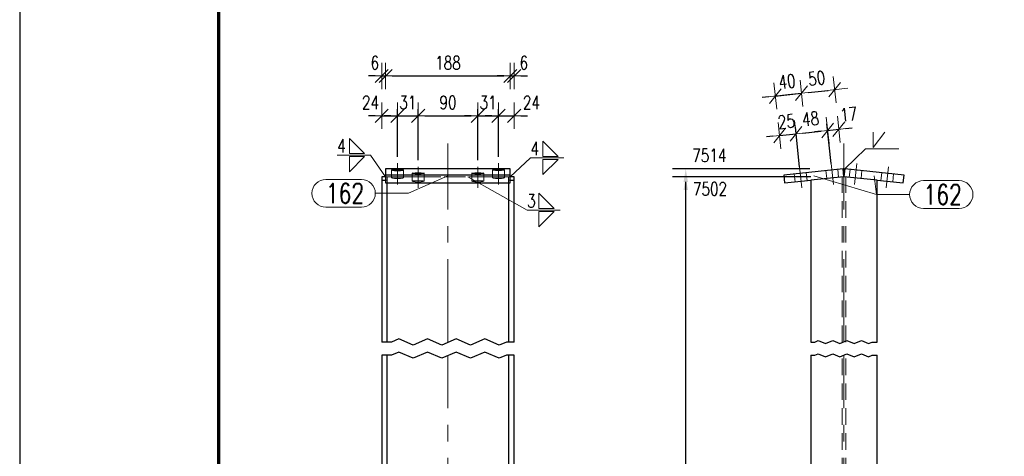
# Model space of a CAD drawing. Header units: millimetres. Extents: x -174 to 432, y 15762 to 16257.
# Tile 4 of 21: x -168 to -20, y 16022 to 16088. Entities that reach past the tile are written whole.
import ezdxf

# ---------------------------------------------------------------- set-up
doc = ezdxf.new("R2010")
doc.units = ezdxf.units.MM
doc.header["$LTSCALE"] = 10
doc.linetypes.add('HIDDEN', pattern=[0.375, 0.25, -0.125])
doc.linetypes.add('MITTE', pattern=[2, 1.25, -0.25, 0.25, -0.25])
doc.layers.get('Defpoints').update_dxf_attribs({"color": 1})
doc.layers.add('_FORMATKA', color=8, linetype='Continuous', plot=False)
for name, color, linetype, lineweight in [('_RAMKA', 7, 'Continuous', 35), ('PS_DIM', 4, 'Continuous', 13), ('PS_Hidden', 2, 'HIDDEN', 9), ('PS_Mid', 5, 'MITTE', 15), ('PS_Pos', 1, 'Continuous', 15), ('PS_Shape', 161, 'Continuous', 30), ('PS_SOLID', 7, 'Continuous', 30), ('PS_Weld', 1, 'Continuous', 9)]:
    doc.layers.add(name, color=color, linetype=linetype, lineweight=lineweight)
doc.styles.add('simplex', font='simplex.shx', dxfattribs={"width": 0.75})
doc.dimstyles.new('1_10_GŁ_DS1-LS10', dxfattribs={"dimtxt": 2, "dimasz": 2, "dimexe": 2, "dimexo": 5, "dimgap": 1, "dimtad": 1, "dimjust": 4, "dimdec": 0, "dimlfac": 10, "dimtxsty": 'simplex', "dimblk1": 'NONE', "dimsah": 1, "dimcen": 2, "dimclrd": 256, "dimclre": 256, "dimclrt": 3, "dimadec": 1, "dimazin": 0, "dimtfac": 1, "dimtdec": 0, "dimtmove": 2, "dimatfit": 3, "dimfxl": 1, "dimarcsym": 0})
doc.dimstyles.new('1_10_PRZ', dxfattribs={"dimtxt": 2, "dimasz": 1, "dimexe": 2, "dimexo": 5, "dimgap": 1, "dimtad": 1, "dimdec": 0, "dimlfac": 10, "dimtxsty": 'simplex', "dimblk": 'dimznak', "dimcen": 2, "dimse1": 1, "dimse2": 1, "dimclrt": 3, "dimadec": 1, "dimazin": 0, "dimtfac": 1, "dimtdec": 0, "dimtix": 1, "dimtmove": 2, "dimatfit": 3, "dimldrblk": 'dim-grot', "dimfxl": 1, "dimarcsym": 0})
doc.dimstyles.new('1_10_SC', dxfattribs={"dimtxt": 2, "dimasz": 1, "dimexe": 1, "dimexo": 1, "dimgap": 1, "dimtad": 1, "dimdec": 0, "dimlfac": 10, "dimtxsty": 'simplex', "dimblk": 'dimznak', "dimcen": 2, "dimclrd": 256, "dimclre": 256, "dimclrt": 3, "dimadec": 1, "dimazin": 0, "dimtfac": 1, "dimtdec": 0, "dimtix": 1, "dimtmove": 2, "dimatfit": 3, "dimldrblk": 'dim-grot', "dimfxl": 1, "dimarcsym": 0})

# ---------------------------------------------------------------- blocks, each defined once
blk = doc.blocks.new('*D23')
at = {"layer": 'Defpoints', "color": 0, "transparency": 16777216}
for p in [(-67.97, 16065.05), (-44.24, 16065.05), (-39.11, 15911.4)]:
    blk.add_point(p, dxfattribs=at)
at = {"layer": 'PS_DIM', "lineweight": -2, "transparency": 16777216}
for p, q in [((-49.24, 16065.05), (-69.97, 16065.05)), ((-67.97, 15911.4), (-67.97, 16063.05)), ((-44.11, 15911.4), (-69.97, 15911.4))]:
    blk.add_line(p, q, dxfattribs=at)
at = {"layer": 'PS_DIM', "transparency": 16777216}
blk.add_solid([(-68.3, 16063.05), (-67.64, 16063.05), (-67.97, 16065.05)], dxfattribs=at)
at = {"layer": 'PS_DIM', "color": 3, "transparency": 16777216, "insert": (-64.41, 16067.07), "char_height": 2, "attachment_point": 5, "rotation": 0.0573, "style": 'simplex'}
blk.add_mtext('7514', dxfattribs=at)
blk = doc.blocks.new('_None')
blk = doc.blocks.new('dimznak')
at = {"color": 0}
for points in [[(0, 2), (0, -2)], [(-2, 0), (2, 0)]]:
    blk.add_lwpolyline(points, dxfattribs=at)
at = {"color": 2}
blk.add_lwpolyline([(1, 1), (-1, -1)], dxfattribs=at)
blk = doc.blocks.new('*D30')
at = {"layer": 'Defpoints', "color": 0, "transparency": 16777216}
for p in [(-51.34, 16070.32), (-53.19, 16064.09), (-50.7, 16064.36)]:
    blk.add_point(p, dxfattribs=at)
at = {"layer": 'PS_DIM', "color": 0, "lineweight": -2, "transparency": 16777216}
for p, q in [((-54.82, 16069.95), (-55.81, 16069.85)), ((-53.82, 16070.06), (-51.34, 16070.32)), ((-50.34, 16070.43), (-49.35, 16070.54))]:
    blk.add_line(p, q, dxfattribs=at)
for p, rotation in [((-53.82, 16070.06), 6.092002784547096), ((-51.34, 16070.32), 186.0920027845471)]:
    blk.add_blockref('dimznak', p, dxfattribs=dict(at, rotation=rotation))
at = {"layer": 'PS_DIM', "color": 3, "transparency": 16777216, "insert": (-52.79, 16072.18), "char_height": 2, "attachment_point": 5, "rotation": 6.092, "style": 'simplex'}
blk.add_mtext('25', dxfattribs=at)
blk = doc.blocks.new('dim-grot')
blk.add_hatch(color=256).paths.add_polyline_path([(0, 0), (-2, 0.5), (-2, -0.5)])
blk.add_lwpolyline([(0, 0), (-2, 0.5), (-2, -0.5), (0, 0)])
blk = doc.blocks.new('*D31')
at = {"layer": 'Defpoints', "color": 0, "transparency": 16777216}
for p in [(-46.57, 16070.83), (-45.93, 16064.87), (-50.7, 16064.36)]:
    blk.add_point(p, dxfattribs=at)
at = {"layer": 'PS_DIM', "lineweight": -2, "transparency": 16777216}
for p, q in [((-50.81, 16065.35), (-51.44, 16071.32)), ((-50.34, 16070.43), (-47.56, 16070.73)), ((-46.04, 16065.86), (-46.67, 16071.83))]:
    blk.add_line(p, q, dxfattribs=at)
for p, rotation in [((-51.34, 16070.32), 186.0920027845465), ((-46.57, 16070.83), 6.092002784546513)]:
    blk.add_blockref('dimznak', p, dxfattribs=dict(at, rotation=rotation))
at = {"layer": 'PS_DIM', "color": 3, "transparency": 16777216, "insert": (-49.16, 16072.57), "char_height": 2, "attachment_point": 5, "rotation": 6.092, "style": 'simplex'}
blk.add_mtext('48', dxfattribs=at)
blk = doc.blocks.new('*D32')
at = {"layer": 'Defpoints', "color": 0, "transparency": 16777216}
for p in [(-44.88, 16071.01), (-46.04, 16065.86), (-44.24, 16065.05)]:
    blk.add_point(p, dxfattribs=at)
at = {"layer": 'PS_DIM', "color": 0, "lineweight": -2, "transparency": 16777216}
for p, q in [((-47.56, 16070.73), (-48.55, 16070.62)), ((-46.57, 16070.83), (-44.88, 16071.01)), ((-43.88, 16071.12), (-42.89, 16071.23))]:
    blk.add_line(p, q, dxfattribs=at)
for p, rotation in [((-46.57, 16070.83), 6.092002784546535), ((-44.88, 16071.01), 186.0920027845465)]:
    blk.add_blockref('dimznak', p, dxfattribs=dict(at, rotation=rotation))
at = {"layer": 'PS_DIM', "color": 3, "transparency": 16777216, "insert": (-43.41, 16073.27), "char_height": 2, "attachment_point": 5, "rotation": 6.092, "style": 'simplex'}
blk.add_mtext('17', dxfattribs=at)
blk = doc.blocks.new('*D33')
at = {"layer": 'Defpoints', "color": 0, "transparency": 16777216}
for p in [(-50.51, 16076.45), (-49.11, 16063.32), (-53.06, 16062.9)]:
    blk.add_point(p, dxfattribs=at)
at = {"layer": 'PS_DIM', "color": 0, "lineweight": -2, "transparency": 16777216}
for p, q in [((-49.52, 16076.55), (-48.52, 16076.66)), ((-55.46, 16075.92), (-56.45, 16075.81)), ((-54.46, 16076.02), (-50.51, 16076.45))]:
    blk.add_line(p, q, dxfattribs=at)
for p, rotation in [((-54.46, 16076.02), 6.092002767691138), ((-50.51, 16076.45), 186.0920027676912)]:
    blk.add_blockref('dimznak', p, dxfattribs=dict(at, rotation=rotation))
at = {"layer": 'PS_DIM', "color": 3, "transparency": 16777216, "insert": (-52.7, 16078.22), "char_height": 2, "attachment_point": 5, "rotation": 6.092, "style": 'simplex'}
blk.add_mtext('40', dxfattribs=at)
blk = doc.blocks.new('*D34')
at = {"layer": 'Defpoints', "color": 0, "transparency": 16777216}
for p in [(-45.51, 16076.98), (-44.24, 16065.05), (-49.11, 16063.32)]:
    blk.add_point(p, dxfattribs=at)
at = {"layer": 'PS_DIM', "color": 0, "lineweight": -2, "transparency": 16777216}
blk.add_line((-49.52, 16076.55), (-46.51, 16076.87), dxfattribs=at)
for p, rotation in [((-50.51, 16076.45), 186.0920027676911), ((-45.51, 16076.98), 6.0920027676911)]:
    blk.add_blockref('dimznak', p, dxfattribs=dict(at, rotation=rotation))
at = {"layer": 'PS_DIM', "color": 3, "transparency": 16777216, "insert": (-48.22, 16078.7), "char_height": 2, "attachment_point": 5, "rotation": 6.092, "style": 'simplex'}
blk.add_mtext('50', dxfattribs=at)
blk = doc.blocks.new('*D35')
at = {"layer": 'Defpoints', "color": 0, "transparency": 16777216}
for p in [(-111.43, 16073.05), (-111.43, 16065.87), (-113.83, 16063.85)]:
    blk.add_point(p, dxfattribs=at)
at = {"layer": 'PS_DIM', "color": 0, "lineweight": -2, "transparency": 16777216}
for p, q in [((-114.83, 16073.05), (-115.83, 16073.05)), ((-113.83, 16073.05), (-111.43, 16073.05)), ((-110.43, 16073.05), (-109.43, 16073.05))]:
    blk.add_line(p, q, dxfattribs=at)
blk.add_blockref('dimznak', (-113.83, 16073.05), dxfattribs=at)
at = {"layer": 'PS_DIM', "color": 0, "lineweight": -2, "transparency": 16777216, "rotation": 180}
blk.add_blockref('dimznak', (-111.43, 16073.05), dxfattribs=at)
at = {"layer": 'PS_DIM', "color": 3, "transparency": 16777216, "insert": (-115.52, 16075.05), "char_height": 2, "attachment_point": 5, "style": 'simplex'}
blk.add_mtext('24', dxfattribs=at)
blk = doc.blocks.new('*D36')
at = {"layer": 'Defpoints', "color": 0, "transparency": 16777216}
for p in [(-108.33, 16073.05), (-111.43, 16065.87), (-108.33, 16065.36)]:
    blk.add_point(p, dxfattribs=at)
at = {"layer": 'PS_DIM', "lineweight": -2, "transparency": 16777216}
for p, q in [((-111.43, 16066.87), (-111.43, 16074.05)), ((-108.33, 16066.36), (-108.33, 16074.05)), ((-112.43, 16073.05), (-113.43, 16073.05)), ((-111.43, 16073.05), (-108.33, 16073.05)), ((-107.33, 16073.05), (-106.33, 16073.05))]:
    blk.add_line(p, q, dxfattribs=at)
blk.add_blockref('dimznak', (-111.43, 16073.05), dxfattribs=at)
at = {"layer": 'PS_DIM', "lineweight": -2, "transparency": 16777216, "rotation": 180}
blk.add_blockref('dimznak', (-108.33, 16073.05), dxfattribs=at)
at = {"layer": 'PS_DIM', "color": 3, "transparency": 16777216, "insert": (-109.88, 16075.05), "char_height": 2, "attachment_point": 5, "style": 'simplex'}
blk.add_mtext('31', dxfattribs=at)
blk = doc.blocks.new('*D37')
at = {"layer": 'Defpoints', "color": 0, "transparency": 16777216}
for p in [(-99.33, 16073.05), (-108.33, 16065.36), (-99.33, 16065.36)]:
    blk.add_point(p, dxfattribs=at)
at = {"layer": 'PS_DIM', "lineweight": -2, "transparency": 16777216}
for p, q in [((-108.33, 16066.36), (-108.33, 16074.05)), ((-99.33, 16066.36), (-99.33, 16074.05)), ((-107.33, 16073.05), (-100.33, 16073.05))]:
    blk.add_line(p, q, dxfattribs=at)
at = {"layer": 'PS_DIM', "lineweight": -2, "transparency": 16777216, "rotation": 180}
blk.add_blockref('dimznak', (-108.33, 16073.05), dxfattribs=at)
at = {"layer": 'PS_DIM', "lineweight": -2, "transparency": 16777216}
blk.add_blockref('dimznak', (-99.33, 16073.05), dxfattribs=at)
at = {"layer": 'PS_DIM', "color": 3, "transparency": 16777216, "insert": (-103.83, 16075.05), "char_height": 2, "attachment_point": 5, "style": 'simplex'}
blk.add_mtext('90', dxfattribs=at)
blk = doc.blocks.new('*D38')
at = {"layer": 'Defpoints', "color": 0, "transparency": 16777216}
for p in [(-96.23, 16073.05), (-99.33, 16065.36), (-96.23, 16065.87)]:
    blk.add_point(p, dxfattribs=at)
at = {"layer": 'PS_DIM', "lineweight": -2, "transparency": 16777216}
for p, q in [((-99.33, 16066.36), (-99.33, 16074.05)), ((-96.23, 16066.87), (-96.23, 16074.05)), ((-100.33, 16073.05), (-101.33, 16073.05)), ((-99.33, 16073.05), (-96.23, 16073.05)), ((-95.23, 16073.05), (-94.23, 16073.05))]:
    blk.add_line(p, q, dxfattribs=at)
blk.add_blockref('dimznak', (-99.33, 16073.05), dxfattribs=at)
at = {"layer": 'PS_DIM', "lineweight": -2, "transparency": 16777216, "rotation": 180}
blk.add_blockref('dimznak', (-96.23, 16073.05), dxfattribs=at)
at = {"layer": 'PS_DIM', "color": 3, "transparency": 16777216, "insert": (-97.78, 16075.05), "char_height": 2, "attachment_point": 5, "style": 'simplex'}
blk.add_mtext('31', dxfattribs=at)
blk = doc.blocks.new('*D39')
at = {"layer": 'Defpoints', "color": 0, "transparency": 16777216}
for p in [(-93.83, 16073.05), (-96.23, 16065.87), (-93.83, 16063.85)]:
    blk.add_point(p, dxfattribs=at)
at = {"layer": 'PS_DIM', "color": 0, "lineweight": -2, "transparency": 16777216}
for p, q in [((-97.23, 16073.05), (-98.23, 16073.05)), ((-96.23, 16073.05), (-93.83, 16073.05)), ((-92.83, 16073.05), (-91.83, 16073.05))]:
    blk.add_line(p, q, dxfattribs=at)
blk.add_blockref('dimznak', (-96.23, 16073.05), dxfattribs=at)
at = {"layer": 'PS_DIM', "color": 0, "lineweight": -2, "transparency": 16777216, "rotation": 180}
blk.add_blockref('dimznak', (-93.83, 16073.05), dxfattribs=at)
at = {"layer": 'PS_DIM', "color": 3, "transparency": 16777216, "insert": (-91.24, 16075.05), "char_height": 2, "attachment_point": 5, "style": 'simplex'}
blk.add_mtext('24', dxfattribs=at)
blk = doc.blocks.new('*D40')
at = {"layer": 'Defpoints', "color": 0, "transparency": 16777216}
for p in [(-113.23, 16079.05), (-113.23, 16065.05), (-113.83, 16063.85)]:
    blk.add_point(p, dxfattribs=at)
at = {"layer": 'PS_DIM', "color": 0, "lineweight": -2, "transparency": 16777216}
for p, q in [((-114.83, 16079.05), (-115.83, 16079.05)), ((-113.83, 16079.05), (-113.23, 16079.05)), ((-112.23, 16079.05), (-111.23, 16079.05))]:
    blk.add_line(p, q, dxfattribs=at)
blk.add_blockref('dimznak', (-113.83, 16079.05), dxfattribs=at)
at = {"layer": 'PS_DIM', "color": 0, "lineweight": -2, "transparency": 16777216, "rotation": 180}
blk.add_blockref('dimznak', (-113.23, 16079.05), dxfattribs=at)
at = {"layer": 'PS_DIM', "color": 3, "transparency": 16777216, "insert": (-114.86, 16081.05), "char_height": 2, "attachment_point": 5, "style": 'simplex'}
blk.add_mtext('6', dxfattribs=at)
blk = doc.blocks.new('*D41')
at = {"layer": 'Defpoints', "color": 0, "transparency": 16777216}
for p in [(-94.43, 16079.05), (-113.23, 16065.05), (-94.43, 16065.05)]:
    blk.add_point(p, dxfattribs=at)
at = {"layer": 'PS_DIM', "color": 0, "lineweight": -2, "transparency": 16777216}
blk.add_line((-112.23, 16079.05), (-95.43, 16079.05), dxfattribs=at)
at = {"layer": 'PS_DIM', "color": 0, "lineweight": -2, "transparency": 16777216, "rotation": 180}
blk.add_blockref('dimznak', (-113.23, 16079.05), dxfattribs=at)
at = {"layer": 'PS_DIM', "color": 0, "lineweight": -2, "transparency": 16777216}
blk.add_blockref('dimznak', (-94.43, 16079.05), dxfattribs=at)
at = {"layer": 'PS_DIM', "color": 3, "transparency": 16777216, "insert": (-103.83, 16081.05), "char_height": 2, "attachment_point": 5, "style": 'simplex'}
blk.add_mtext('188', dxfattribs=at)
blk = doc.blocks.new('*D42')
at = {"layer": 'Defpoints', "color": 0, "transparency": 16777216}
for p in [(-93.83, 16079.05), (-94.43, 16065.05), (-93.83, 16063.85)]:
    blk.add_point(p, dxfattribs=at)
at = {"layer": 'PS_DIM', "color": 0, "lineweight": -2, "transparency": 16777216}
for p, q in [((-95.43, 16079.05), (-96.43, 16079.05)), ((-94.43, 16079.05), (-93.83, 16079.05)), ((-92.83, 16079.05), (-91.83, 16079.05))]:
    blk.add_line(p, q, dxfattribs=at)
blk.add_blockref('dimznak', (-94.43, 16079.05), dxfattribs=at)
at = {"layer": 'PS_DIM', "color": 0, "lineweight": -2, "transparency": 16777216, "rotation": 180}
blk.add_blockref('dimznak', (-93.83, 16079.05), dxfattribs=at)
at = {"layer": 'PS_DIM', "color": 3, "transparency": 16777216, "insert": (-92.39, 16081.05), "char_height": 2, "attachment_point": 5, "style": 'simplex'}
blk.add_mtext('6', dxfattribs=at)
blk = doc.blocks.new('*D120')
at = {"layer": 'Defpoints', "color": 0, "transparency": 16777216}
for p in [(-67.97, 16063.85), (-44.11, 16063.85), (-39.11, 15911.4)]:
    blk.add_point(p, dxfattribs=at)
at = {"layer": 'PS_DIM', "lineweight": -2, "transparency": 16777216}
for p, q in [((-49.11, 16063.85), (-69.97, 16063.85)), ((-67.97, 15911.4), (-67.97, 16061.85)), ((-44.11, 15911.4), (-69.97, 15911.4))]:
    blk.add_line(p, q, dxfattribs=at)
at = {"layer": 'PS_DIM', "transparency": 16777216}
blk.add_solid([(-68.3, 16061.85), (-67.64, 16061.85), (-67.97, 16063.85)], dxfattribs=at)
at = {"layer": 'PS_DIM', "color": 3, "transparency": 16777216, "insert": (-64.31, 16062), "char_height": 2, "attachment_point": 5, "rotation": 0.0573, "style": 'simplex'}
blk.add_mtext('7502', dxfattribs=at)
blk = doc.blocks.new('*U133')
at = {"layer": '_FORMATKA', "lineweight": -3}
blk.add_lwpolyline([(-594, 0), (0, 0), (0, 420), (-594, 420)], close=True, dxfattribs=at)
at = {"layer": '_RAMKA', "lineweight": -3, "const_width": 0.5}
blk.add_lwpolyline([(-564, 10), (-10, 10), (-10, 410), (-564, 410)], close=True, dxfattribs=at)
blk = doc.blocks.new('*X158')
at = {"color": 1}
for p, q in [((-112.35, 16038.9), (-113.83, 16038.9)), ((-111.26, 16039.36), (-112.35, 16038.9)), ((-109.1, 16038.44), (-111.26, 16039.36)), ((-106.93, 16039.36), (-109.1, 16038.44)), ((-104.76, 16038.44), (-106.93, 16039.36)), ((-102.59, 16039.36), (-104.76, 16038.44)), ((-100.43, 16038.44), (-102.59, 16039.36)), ((-98.26, 16039.36), (-100.43, 16038.44)), ((-96.09, 16038.44), (-98.26, 16039.36)), ((-95.01, 16038.9), (-96.09, 16038.44)), ((-93.83, 16038.9), (-95.01, 16038.9)), ((-112.35, 16036.9), (-113.83, 16036.9)), ((-111.26, 16037.36), (-112.35, 16036.9)), ((-109.1, 16036.44), (-111.26, 16037.36)), ((-106.93, 16037.36), (-109.1, 16036.44)), ((-104.76, 16036.44), (-106.93, 16037.36)), ((-102.59, 16037.36), (-104.76, 16036.44)), ((-100.43, 16036.44), (-102.59, 16037.36)), ((-98.26, 16037.36), (-100.43, 16036.44)), ((-96.09, 16036.44), (-98.26, 16037.36)), ((-95.01, 16036.9), (-96.09, 16036.44)), ((-93.83, 16036.9), (-95.01, 16036.9))]:
    blk.add_line(p, q, dxfattribs=at)
at = {"layer": 'PS_Hidden', "color": 2, "linetype": 'HIDDEN'}
for p, q in [((-112.33, 16064.87), (-112.33, 16063.67)), ((-110.53, 16063.67), (-110.53, 16064.87)), ((-97.13, 16064.87), (-97.13, 16063.67)), ((-95.33, 16063.67), (-95.33, 16064.87)), ((-112.33, 16063.85), (-113.23, 16063.85)), ((-113.23, 16063.32), (-112.98, 16063.32)), ((-112.98, 16062.9), (-112.98, 16063.82)), ((-112.98, 16063.82), (-112.98, 16063.32)), ((-112.98, 16063.82), (-112.33, 16063.82)), ((-112.98, 16063.32), (-112.98, 16063.82)), ((-112.98, 16062.9), (-112.98, 16063.32)), ((-94.43, 16063.85), (-112.33, 16063.85)), ((-112.33, 16063.82), (-110.53, 16063.82)), ((-112.33, 16063.67), (-112.21, 16063.72)), ((-112.33, 16063.67), (-112.21, 16063.63)), ((-112.21, 16063.72), (-111.88, 16063.76)), ((-112.21, 16063.63), (-111.88, 16063.59)), ((-111.88, 16063.76), (-111.43, 16063.77)), ((-111.88, 16063.59), (-111.43, 16063.58)), ((-111.43, 16063.77), (-110.98, 16063.76)), ((-111.43, 16063.58), (-110.98, 16063.59)), ((-110.98, 16063.76), (-110.65, 16063.72)), ((-110.98, 16063.59), (-110.65, 16063.63)), ((-110.65, 16063.72), (-110.53, 16063.67)), ((-110.65, 16063.63), (-110.53, 16063.67)), ((-110.53, 16063.82), (-109.23, 16063.82)), ((-109.23, 16064.36), (-109.23, 16063.16)), ((-109.23, 16063.82), (-107.43, 16063.82)), ((-109.11, 16063.21), (-108.78, 16063.25)), ((-108.78, 16063.25), (-108.33, 16063.26)), ((-108.33, 16063.26), (-107.88, 16063.25)), ((-107.88, 16063.25), (-107.55, 16063.21)), ((-107.43, 16063.16), (-107.43, 16064.36)), ((-107.43, 16063.82), (-100.23, 16063.82)), ((-100.23, 16064.36), (-100.23, 16063.16)), ((-100.23, 16063.82), (-98.43, 16063.82)), ((-100.11, 16063.21), (-99.78, 16063.25)), ((-99.78, 16063.25), (-99.33, 16063.26)), ((-99.33, 16063.26), (-98.88, 16063.25)), ((-98.88, 16063.25), (-98.55, 16063.21)), ((-98.43, 16063.16), (-98.43, 16064.36)), ((-98.43, 16063.82), (-97.13, 16063.82)), ((-97.13, 16063.82), (-95.33, 16063.82)), ((-97.13, 16063.67), (-97.01, 16063.72)), ((-97.01, 16063.63), (-97.13, 16063.67)), ((-97.01, 16063.72), (-96.68, 16063.76)), ((-96.68, 16063.59), (-97.01, 16063.63)), ((-96.68, 16063.76), (-96.23, 16063.77)), ((-96.23, 16063.58), (-96.68, 16063.59)), ((-96.23, 16063.77), (-95.78, 16063.76)), ((-95.78, 16063.59), (-96.23, 16063.58)), ((-95.78, 16063.76), (-95.45, 16063.72)), ((-95.45, 16063.63), (-95.78, 16063.59)), ((-95.45, 16063.72), (-95.33, 16063.67)), ((-95.33, 16063.67), (-95.45, 16063.63)), ((-95.33, 16063.82), (-94.68, 16063.82)), ((-94.68, 16063.82), (-94.68, 16063.32)), ((-94.68, 16038.9), (-94.68, 16063.32)), ((-94.68, 16063.32), (-94.43, 16063.32)), ((-94.68, 16063.32), (-94.68, 16062.9)), ((-113.23, 16062.9), (-112.98, 16062.9)), ((-109.23, 16063.16), (-109.11, 16063.21)), ((-109.11, 16063.12), (-109.23, 16063.16)), ((-108.78, 16063.08), (-109.11, 16063.12)), ((-108.33, 16063.07), (-108.78, 16063.08)), ((-107.88, 16063.08), (-108.33, 16063.07)), ((-107.55, 16063.12), (-107.88, 16063.08)), ((-107.55, 16063.21), (-107.43, 16063.16)), ((-107.43, 16063.16), (-107.55, 16063.12)), ((-100.23, 16063.16), (-100.11, 16063.21)), ((-100.11, 16063.12), (-100.23, 16063.16)), ((-99.78, 16063.08), (-100.11, 16063.12)), ((-99.33, 16063.07), (-99.78, 16063.08)), ((-98.88, 16063.08), (-99.33, 16063.07)), ((-98.55, 16063.12), (-98.88, 16063.08)), ((-98.55, 16063.21), (-98.43, 16063.16)), ((-98.43, 16063.16), (-98.55, 16063.12)), ((-94.68, 15988.9), (-94.68, 16036.9))]:
    blk.add_line(p, q, dxfattribs=at)
at = {"layer": 'PS_Mid', "color": 5, "linetype": 'MITTE'}
for p, q in [((-103.83, 16038.9), (-103.83, 16068.85)), ((-111.43, 16065.87), (-111.43, 16062.67)), ((-111.43, 16065.87), (-111.43, 16062.67)), ((-108.33, 16065.36), (-108.33, 16062.16)), ((-108.33, 16065.36), (-108.33, 16062.16)), ((-99.33, 16065.36), (-99.33, 16062.16)), ((-99.33, 16065.36), (-99.33, 16062.16)), ((-96.23, 16065.87), (-96.23, 16062.67)), ((-96.23, 16065.87), (-96.23, 16062.67)), ((-103.83, 15988.9), (-103.83, 16036.9))]:
    blk.add_line(p, q, dxfattribs=at)
at = {"layer": 'PS_SOLID', "color": 7, "linetype": 'Continuous'}
for p, q in [((-94.43, 16065.05), (-113.23, 16065.05)), ((-113.23, 16065.05), (-113.23, 16064.09)), ((-112.21, 16064.91), (-112.33, 16064.87)), ((-112.33, 16064.87), (-112.21, 16064.82)), ((-111.88, 16064.95), (-112.21, 16064.91)), ((-112.21, 16064.82), (-111.88, 16064.78)), ((-111.43, 16064.96), (-111.88, 16064.95)), ((-111.88, 16064.78), (-111.43, 16064.77)), ((-110.98, 16064.95), (-111.43, 16064.96)), ((-111.43, 16064.77), (-110.98, 16064.78)), ((-110.65, 16064.91), (-110.98, 16064.95)), ((-110.98, 16064.78), (-110.65, 16064.82)), ((-110.53, 16064.87), (-110.65, 16064.91)), ((-110.65, 16064.82), (-110.53, 16064.87)), ((-97.13, 16064.87), (-97.01, 16064.91)), ((-97.01, 16064.82), (-97.13, 16064.87)), ((-97.01, 16064.91), (-96.68, 16064.95)), ((-96.68, 16064.78), (-97.01, 16064.82)), ((-96.68, 16064.95), (-96.23, 16064.96)), ((-96.23, 16064.77), (-96.68, 16064.78)), ((-96.23, 16064.96), (-95.78, 16064.95)), ((-95.78, 16064.78), (-96.23, 16064.77)), ((-95.78, 16064.95), (-95.45, 16064.91)), ((-95.45, 16064.82), (-95.78, 16064.78)), ((-95.45, 16064.91), (-95.33, 16064.87)), ((-95.33, 16064.87), (-95.45, 16064.82)), ((-94.43, 16064.87), (-94.43, 16065.05)), ((-94.43, 16064.36), (-94.43, 16064.87)), ((-113.23, 16063.85), (-113.83, 16063.85)), ((-113.83, 16063.85), (-113.83, 16063.32)), ((-113.83, 16063.32), (-113.23, 16063.32)), ((-113.83, 16063.32), (-113.83, 16038.9)), ((-94.43, 16064.09), (-113.23, 16064.09)), ((-113.23, 16064.09), (-113.23, 16062.9)), ((-109.23, 16064.36), (-109.11, 16064.4)), ((-109.11, 16064.31), (-109.23, 16064.36)), ((-109.11, 16064.4), (-108.78, 16064.44)), ((-108.78, 16064.27), (-109.11, 16064.31)), ((-108.78, 16064.44), (-108.33, 16064.45)), ((-108.33, 16064.26), (-108.78, 16064.27)), ((-108.33, 16064.45), (-107.88, 16064.44)), ((-107.88, 16064.27), (-108.33, 16064.26)), ((-107.88, 16064.44), (-107.55, 16064.4)), ((-107.55, 16064.31), (-107.88, 16064.27)), ((-107.55, 16064.4), (-107.43, 16064.36)), ((-107.43, 16064.36), (-107.55, 16064.31)), ((-100.23, 16064.36), (-100.11, 16064.4)), ((-100.11, 16064.31), (-100.23, 16064.36)), ((-100.11, 16064.4), (-99.78, 16064.44)), ((-99.78, 16064.27), (-100.11, 16064.31)), ((-99.78, 16064.44), (-99.33, 16064.45)), ((-99.33, 16064.26), (-99.78, 16064.27)), ((-99.33, 16064.45), (-98.88, 16064.44)), ((-98.88, 16064.27), (-99.33, 16064.26)), ((-98.88, 16064.44), (-98.55, 16064.4)), ((-98.55, 16064.31), (-98.88, 16064.27)), ((-98.55, 16064.4), (-98.43, 16064.36)), ((-98.43, 16064.36), (-98.55, 16064.31)), ((-94.43, 16064.09), (-94.43, 16064.36)), ((-94.43, 16062.9), (-94.43, 16064.09)), ((-93.83, 16063.85), (-94.43, 16063.85)), ((-94.43, 16063.32), (-93.83, 16063.32)), ((-93.83, 16063.32), (-93.83, 16063.85)), ((-93.83, 16038.9), (-93.83, 16063.32)), ((-113.23, 16062.9), (-111.43, 16062.9)), ((-112.98, 16038.9), (-112.98, 16062.9)), ((-111.43, 16062.9), (-108.33, 16062.9)), ((-108.33, 16062.9), (-99.33, 16062.9)), ((-99.33, 16062.9), (-96.23, 16062.9)), ((-96.23, 16062.9), (-94.43, 16062.9)), ((-94.68, 16062.9), (-94.68, 16038.9)), ((-113.83, 16036.9), (-113.83, 15988.9)), ((-112.98, 16013.7), (-112.98, 16036.9)), ((-94.68, 16036.9), (-94.68, 16013.7)), ((-93.83, 15988.9), (-93.83, 16036.9))]:
    blk.add_line(p, q, dxfattribs=at)
blk = doc.blocks.new('*X173')
at = {"color": 1}
for p, q in [((-122.25, 16063.44), (-116.89, 16063.44)), ((-103.83, 16063.97), (-109.79, 16061.34)), ((-114.79, 16061.34), (-109.79, 16061.34)), ((-122.25, 16059.24), (-116.89, 16059.24))]:
    blk.add_line(p, q, dxfattribs=at)
for centre, start, end in [((-122.25, 16061.34), 90, 270), ((-116.89, 16061.34), 270, 90)]:
    blk.add_arc(centre, 2.1, start, end, dxfattribs=at)
at = {"color": 2, "style": 'simplex', "width": 0.75}
blk.add_text('162', height=3, dxfattribs=at).set_placement((-122.25, 16059.84))
blk = doc.blocks.new('*X174')
at = {"color": 1}
for p, q in [((-122.25, 16063.44), (-116.89, 16063.44)), ((-103.83, 16063.97), (-109.79, 16061.34)), ((-114.79, 16061.34), (-109.79, 16061.34)), ((-122.25, 16059.24), (-116.89, 16059.24))]:
    blk.add_line(p, q, dxfattribs=at)
for centre, start, end in [((-122.25, 16061.34), 90, 270), ((-116.89, 16061.34), 270, 90)]:
    blk.add_arc(centre, 2.1, start, end, dxfattribs=at)
at = {"color": 2, "style": 'simplex', "width": 0.75}
blk.add_text('162', height=3, dxfattribs=at).set_placement((-122.25, 16059.84))
blk = doc.blocks.new('*X176')
at = {"color": 1}
for p, q in [((-49.11, 16038.9), (-48.52, 16038.9)), ((-48.52, 16038.9), (-47.98, 16039.13)), ((-47.98, 16039.13), (-46.9, 16038.67)), ((-46.9, 16038.67), (-45.81, 16039.13)), ((-45.81, 16039.13), (-44.73, 16038.67)), ((-44.73, 16038.67), (-43.65, 16039.13)), ((-43.65, 16039.13), (-42.56, 16038.67)), ((-42.56, 16038.67), (-41.48, 16039.13)), ((-41.48, 16039.13), (-40.4, 16038.67)), ((-40.4, 16038.67), (-39.85, 16038.9)), ((-39.85, 16038.9), (-39.11, 16038.9)), ((-49.11, 16036.9), (-48.52, 16036.9)), ((-48.52, 16036.9), (-47.98, 16037.13)), ((-47.98, 16037.13), (-46.9, 16036.67)), ((-46.9, 16036.67), (-45.81, 16037.13)), ((-45.81, 16037.13), (-44.73, 16036.67)), ((-44.73, 16036.67), (-43.65, 16037.13)), ((-43.65, 16037.13), (-42.56, 16036.67)), ((-42.56, 16036.67), (-41.48, 16037.13)), ((-41.48, 16037.13), (-40.4, 16036.67)), ((-40.4, 16036.67), (-39.85, 16036.9)), ((-39.85, 16036.9), (-39.11, 16036.9))]:
    blk.add_line(p, q, dxfattribs=at)
at = {"layer": 'PS_Hidden', "color": 2, "linetype": 'HIDDEN'}
for p, q in [((-46.82, 16064.77), (-46.7, 16063.58)), ((-44.91, 16063.77), (-45.03, 16064.96)), ((-43.98, 16065.05), (-44.11, 16063.85)), ((-43.19, 16064.96), (-43.32, 16063.77)), ((-41.53, 16063.58), (-41.4, 16064.77)), ((-51.6, 16064.26), (-51.47, 16063.07)), ((-49.68, 16063.26), (-49.81, 16064.45)), ((-49.11, 16063.32), (-49.11, 16038.9)), ((-44.39, 16038.9), (-44.39, 16063.82)), ((-43.83, 16038.9), (-43.83, 16063.82)), ((-38.42, 16064.45), (-38.54, 16063.26)), ((-36.75, 16063.07), (-36.63, 16064.26)), ((-49.11, 16036.9), (-49.11, 16013.7)), ((-44.39, 15988.9), (-44.39, 16036.9)), ((-43.83, 15988.9), (-43.83, 16036.9))]:
    blk.add_line(p, q, dxfattribs=at)
at = {"layer": 'PS_Mid', "color": 5, "linetype": 'MITTE'}
for p, q in [((-44.11, 16038.9), (-44.11, 16068.85)), ((-50.81, 16065.35), (-50.47, 16062.17)), ((-50.81, 16065.35), (-50.47, 16062.17)), ((-46.04, 16065.86), (-45.7, 16062.68)), ((-46.04, 16065.86), (-45.7, 16062.68)), ((-42.19, 16065.86), (-42.53, 16062.68)), ((-42.19, 16065.86), (-42.53, 16062.68)), ((-37.41, 16065.35), (-37.75, 16062.17)), ((-37.41, 16065.35), (-37.75, 16062.17)), ((-44.11, 15988.9), (-44.11, 16036.9))]:
    blk.add_line(p, q, dxfattribs=at)
at = {"layer": 'PS_SOLID', "color": 7, "linetype": 'Continuous'}
for p, q in [((-44.24, 16065.05), (-53.19, 16064.09)), ((-44.11, 16063.85), (-44.24, 16065.05)), ((-43.98, 16065.05), (-44.11, 16063.85)), ((-35.03, 16064.09), (-43.98, 16065.05)), ((-53.19, 16064.09), (-53.06, 16062.9)), ((-50.57, 16063.16), (-49.11, 16063.32)), ((-44.11, 16063.85), (-49.11, 16063.32)), ((-49.11, 16063.32), (-49.11, 16038.9)), ((-39.11, 16063.32), (-44.11, 16063.85)), ((-39.11, 16063.32), (-37.65, 16063.16)), ((-39.11, 16038.9), (-39.11, 16063.32)), ((-35.16, 16062.9), (-35.03, 16064.09)), ((-53.06, 16062.9), (-50.57, 16063.16)), ((-37.65, 16063.16), (-35.16, 16062.9)), ((-49.11, 16036.9), (-49.11, 15988.9)), ((-39.11, 15988.9), (-39.11, 16036.9))]:
    blk.add_line(p, q, dxfattribs=at)
blk = doc.blocks.new('*X191')
at = {"color": 1}
for p, q in [((-39.57, 16063.97), (-39.21, 16061.16)), ((-32.11, 16063.26), (-26.75, 16063.26)), ((-39.21, 16061.16), (-34.21, 16061.16)), ((-32.11, 16059.06), (-26.75, 16059.06))]:
    blk.add_line(p, q, dxfattribs=at)
for centre, start, end in [((-32.11, 16061.16), 90, 270), ((-26.75, 16061.16), 270, 90)]:
    blk.add_arc(centre, 2.1, start, end, dxfattribs=at)
at = {"color": 2, "style": 'simplex', "width": 0.75}
blk.add_text('162', height=3, dxfattribs=at).set_placement((-32.11, 16059.66))
blk = doc.blocks.new('*X192')
at = {"color": 1}
for p, q in [((-48.65, 16063.97), (-39.21, 16061.16)), ((-32.11, 16063.26), (-26.75, 16063.26)), ((-39.21, 16061.16), (-34.21, 16061.16)), ((-32.11, 16059.06), (-26.75, 16059.06))]:
    blk.add_line(p, q, dxfattribs=at)
for centre, start, end in [((-32.11, 16061.16), 90, 270), ((-26.75, 16061.16), 270, 90)]:
    blk.add_arc(centre, 2.1, start, end, dxfattribs=at)
at = {"color": 2, "style": 'simplex', "width": 0.75}
blk.add_text('162', height=3, dxfattribs=at).set_placement((-32.11, 16059.66))
blk = doc.blocks.new('*X280')
at = {"color": 3}
for p, q in [((-87.23, 16066.92), (-89.53, 16069.22)), ((-89.53, 16069.22), (-89.53, 16066.92)), ((-89.53, 16066.92), (-87.23, 16066.92)), ((-89.53, 16066.46), (-87.23, 16066.46)), ((-87.23, 16066.46), (-89.53, 16064.16)), ((-89.53, 16064.16), (-89.53, 16066.46))]:
    blk.add_line(p, q, dxfattribs=at)
at = {"color": 9}
for p, q in [((-94.43, 16063.85), (-91.37, 16066.69)), ((-91.37, 16066.69), (-86.37, 16066.69))]:
    blk.add_line(p, q, dxfattribs=at)
at = {"color": 2, "style": 'simplex', "width": 0.75}
blk.add_text('4', height=2, dxfattribs=at).set_placement((-91.37, 16067.09))
blk = doc.blocks.new('*X281')
at = {"color": 3}
for p, q in [((-116.4, 16067.34), (-118.7, 16069.64)), ((-118.7, 16069.64), (-118.7, 16067.34)), ((-118.7, 16067.34), (-116.4, 16067.34)), ((-118.7, 16066.88), (-116.4, 16066.88)), ((-116.4, 16066.88), (-118.7, 16064.58)), ((-118.7, 16064.58), (-118.7, 16066.88))]:
    blk.add_line(p, q, dxfattribs=at)
at = {"color": 9}
for p in [(-120.54, 16067.11), (-113.23, 16063.85)]:
    blk.add_line(p, (-115.54, 16067.11), dxfattribs=at)
at = {"color": 2, "style": 'simplex', "width": 0.75}
blk.add_text('4', height=2, dxfattribs=at).set_placement((-120.54, 16067.51))
blk = doc.blocks.new('*X282')
at = {"color": 9}
for p, q in [((-100.85, 16063.82), (-91.89, 16058.82)), ((-91.89, 16058.82), (-86.89, 16058.82))]:
    blk.add_line(p, q, dxfattribs=at)
at = {"color": 3}
for p, q in [((-87.84, 16059.05), (-90.14, 16061.35)), ((-90.14, 16061.35), (-90.14, 16059.05)), ((-90.14, 16059.05), (-87.84, 16059.05)), ((-90.14, 16058.59), (-87.84, 16058.59)), ((-87.84, 16058.59), (-90.14, 16056.29)), ((-90.14, 16056.29), (-90.14, 16058.59))]:
    blk.add_line(p, q, dxfattribs=at)
at = {"color": 2, "style": 'simplex', "width": 0.75}
blk.add_text('3', height=2, dxfattribs=at).set_placement((-91.89, 16059.22))
blk = doc.blocks.new('*X283')
at = {"color": 3}
for q in [(-39.69, 16070.58), (-37.96, 16070.58)]:
    blk.add_line((-39.69, 16068.28), q, dxfattribs=at)
at = {"color": 9}
for p, q in [((-43.98, 16065.05), (-40.84, 16068.05)), ((-40.84, 16068.05), (-35.84, 16068.05))]:
    blk.add_line(p, q, dxfattribs=at)

msp = doc.modelspace()

# ---------------------------------------------------------------- block references
at = {"layer": 'PS_DIM'}
msp.add_blockref('*U133', (425.58, 15761.61), dxfattribs=at)
at = {"layer": 'PS_Pos'}
for name in ['*X173', '*X174', '*X192', '*X191']:
    msp.add_blockref(name, (0, 0), dxfattribs=at)
at = {"layer": 'PS_Shape', "color": 66}
for name in ['*X158', '*X176']:
    msp.add_blockref(name, (0, 0), dxfattribs=at)
at = {"layer": 'PS_Weld'}
for name in ['*X281', '*X280', '*X283', '*X282']:
    msp.add_blockref(name, (0, 0), dxfattribs=at)

# ---------------------------------------------------------------- dimensions: what is measured, and where the dimension line sits
at = {"layer": 'PS_DIM'}
for base, p1, p2, picture, middle in [((-113.23, 16079.05), (-113.83, 16063.85), (-113.23, 16065.05), '*D40', (-114.86, 16081.05)), ((-93.83, 16079.05), (-94.43, 16065.05), (-93.83, 16063.85), '*D42', (-92.39, 16081.05)), ((-111.43, 16073.05), (-113.83, 16063.85), (-111.43, 16065.87), '*D35', (-115.52, 16075.05)), ((-93.83, 16073.05), (-96.23, 16065.87), (-93.83, 16063.85), '*D39', (-91.24, 16075.05))]:
    dim = msp.add_linear_dim(base=base, p1=p1, p2=p2, dimstyle='1_10_PRZ', dxfattribs=at)
    dim.commit()
    dim.dimension.update_dxf_attribs({"geometry": picture, "text_midpoint": middle, "dimtype": 128})
for base, p1, p2, dimstyle, picture, middle in [((-94.43, 16079.05), (-113.23, 16065.05), (-94.43, 16065.05), '1_10_PRZ', '*D41', (-103.83, 16081.05)), ((-108.33, 16073.05), (-111.43, 16065.87), (-108.33, 16065.36), '1_10_SC', '*D36', (-109.88, 16075.05)), ((-99.33, 16073.05), (-108.33, 16065.36), (-99.33, 16065.36), '1_10_SC', '*D37', (-103.83, 16075.05)), ((-96.23, 16073.05), (-99.33, 16065.36), (-96.23, 16065.87), '1_10_SC', '*D38', (-97.78, 16075.05))]:
    dim = msp.add_linear_dim(base=base, p1=p1, p2=p2, dimstyle=dimstyle, dxfattribs=at)
    dim.commit()
    dim.dimension.update_dxf_attribs({"geometry": picture, "text_midpoint": middle})
for p1, p2, distance, picture, middle in [((-53.06, 16062.9), (-49.11, 16063.32), 13.2, '*D33', (-52.7, 16078.22)), ((-53.19, 16064.09), (-50.7, 16064.36), 6, '*D30', (-52.79, 16072.18))]:
    dim = msp.add_aligned_dim(p1=p1, p2=p2, distance=distance, dimstyle='1_10_PRZ', dxfattribs=at)
    dim.commit()
    dim.dimension.update_dxf_attribs({"geometry": picture, "text_midpoint": middle})
for base, p1, p2, dimstyle, picture, middle in [((-45.51, 16076.98), (-49.11, 16063.32), (-44.24, 16065.05), '1_10_PRZ', '*D34', (-48.22, 16078.7)), ((-46.57, 16070.83), (-50.7, 16064.36), (-45.93, 16064.87), '1_10_SC', '*D31', (-49.16, 16072.57))]:
    dim = msp.add_linear_dim(base=base, p1=p1, p2=p2, angle=186.092, dimstyle=dimstyle, dxfattribs=at)
    dim.commit()
    dim.dimension.update_dxf_attribs({"geometry": picture, "text_midpoint": middle})
dim = msp.add_linear_dim(base=(-44.88, 16071.01), p1=(-46.04, 16065.86), p2=(-44.24, 16065.05), angle=186.092, dimstyle='1_10_PRZ', dxfattribs=at)
dim.commit()
dim.dimension.update_dxf_attribs({"geometry": '*D32', "text_midpoint": (-43.41, 16073.27), "dimtype": 128})
for base, p2, text, picture, middle in [((-67.97, 16065.05), (-44.24, 16065.05), '7514', '*D23', (-64.41, 16067.07)), ((-67.97, 16063.85), (-44.11, 16063.85), '7502', '*D120', (-64.31, 16062))]:
    dim = msp.add_linear_dim(base=base, p1=(-39.11, 15911.4), p2=p2, angle=90, text=text, dimstyle='1_10_GŁ_DS1-LS10', dxfattribs=at)
    dim.commit()
    dim.dimension.update_dxf_attribs({"geometry": picture, "text_midpoint": middle, "dimtype": 128, "text_rotation": 0.0573})

doc.saveas('drawing.dxf')
